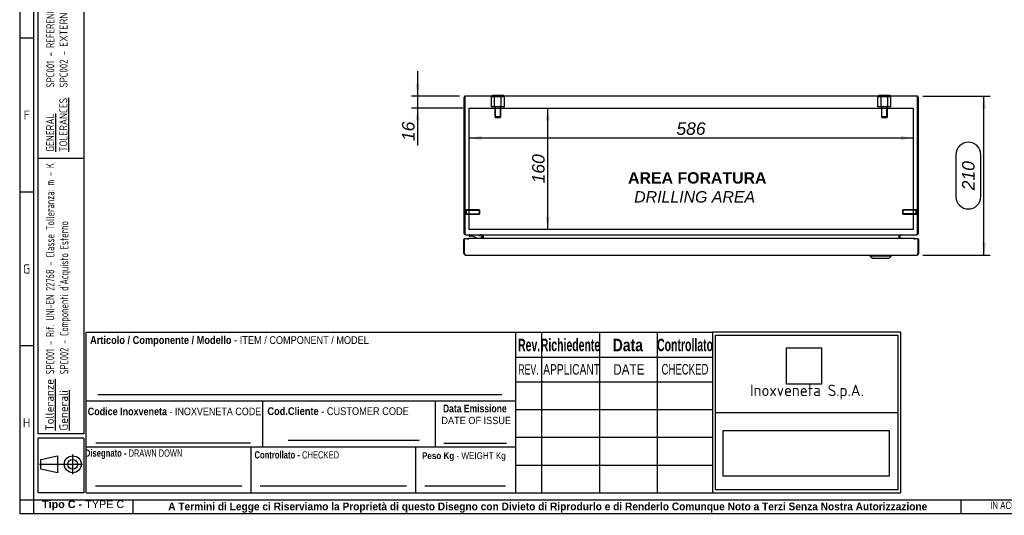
# Model space of a CAD drawing. Extents: x 6 to 412, y 11 to 288.
# Tile 1 of 3: x 6 to 223, y 11 to 120. Entities that reach past the tile are written whole.
import ezdxf
from ezdxf.enums import TextEntityAlignment as Align
from ezdxf.lldxf.tags import DXFTag

# ---------------------------------------------------------------- set-up
doc = ezdxf.new("R2010")
doc.units = 0
doc.layers.get('0').update_dxf_attribs({"linetype": 'CONTINUOUS'})
for name, color, linetype in [('_TRANSLATION', 7, 'CONTINUOUS'), ('AE00417_01', 7, 'CONTINUOUS'), ('C0000000_01', 7, 'CONTINUOUS'), ('C0000000_04', 7, 'CONTINUOUS'), ('C0000000_05', 7, 'CONTINUOUS'), ('C0000001_49', 7, 'CONTINUOUS'), ('C0000001_50', 7, 'CONTINUOUS'), ('DEFAULT', 7, 'CONTINUOUS'), ('SBAVATURE', 7, 'CONTINUOUS'), ('SERRATURA_CENTR', 7, 'CONTINUOUS')]:
    doc.layers.add(name, color=color, linetype=linetype)
doc.styles.add('SEACAD_ARIAL', font='arial.ttf')
doc.styles.add('SEACAD_ARIAL_NARROW', font='ARIALN.TTF', dxfattribs={"width": 0.8})
doc.styles.add('SEACAD_ARIALB', font='arialbd.ttf', dxfattribs={"width": 0.9})
doc.styles.add('SEACAD_ARIALI', font='ariali.ttf')
doc.styles.add('SEACAD_SOLID_EDGE_ANSI', font='seans.ttf', dxfattribs={"width": 0.9})
doc.styles.add('SEACAD_SOLID_EDGE_ANSIB', font='seansbd.ttf', dxfattribs={"width": 0.9})
tags = doc.linetypes.add('CENTER2', pattern=[28.575, 19.05, -3.175, 3.175, -3.175]).pattern_tags.tags
tags[10:11] = [DXFTag(74, 4), DXFTag(75, 0), DXFTag(340, '0'), DXFTag(46, 0.0), DXFTag(50, 0.0), DXFTag(44, 0.0), DXFTag(45, 0.0)]
tags[8:9] = [DXFTag(74, 4), DXFTag(75, 0), DXFTag(340, '0'), DXFTag(46, 0.0), DXFTag(50, 0.0), DXFTag(44, 0.0), DXFTag(45, 0.0)]
tags[6:7] = [DXFTag(74, 4), DXFTag(75, 0), DXFTag(340, '0'), DXFTag(46, 0.0), DXFTag(50, 0.0), DXFTag(44, 0.0), DXFTag(45, 0.0)]
tags[4:5] = [DXFTag(74, 4), DXFTag(75, 0), DXFTag(340, '0'), DXFTag(46, 0.0), DXFTag(50, 0.0), DXFTag(44, 0.0), DXFTag(45, 0.0)]
tags = doc.linetypes.add('HIDDEN2', pattern=[4.7625, 3.175, -1.5875]).pattern_tags.tags
tags[6:7] = [DXFTag(74, 4), DXFTag(75, 0), DXFTag(340, '0'), DXFTag(46, 0.0), DXFTag(50, 0.0), DXFTag(44, 0.0), DXFTag(45, 0.0)]
tags[4:5] = [DXFTag(74, 4), DXFTag(75, 0), DXFTag(340, '0'), DXFTag(46, 0.0), DXFTag(50, 0.0), DXFTag(44, 0.0), DXFTag(45, 0.0)]
doc.dimstyles.new('ISO', dxfattribs={"dimtxt": 2.75, "dimasz": 2.75, "dimexe": 1.375, "dimexo": 1.375, "dimgap": 0.6875, "dimtad": 1, "dimdec": 1, "dimlfac": 6, "dimtxsty": 'SEACAD_ARIAL', "dimsah": 1, "dimcen": 1.375, "dimadec": 1, "dimazin": 3, "dimtfac": 0.7, "dimtdec": 3, "dimtmove": 0, "dimatfit": 3})
picture_1 = doc.add_image_def('image1.jpg', size_in_pixel=(55, 57))
picture_2 = doc.add_image_def('image2.bmp', size_in_pixel=(138, 38))

# ---------------------------------------------------------------- blocks, each defined once
blk = doc.blocks.new('SE2')
at = {"layer": 'AE00417_01', "color": 7, "linetype": 'HIDDEN2'}
for p, q in [((104.28, 77.87), (104.11, 77.87)), ((104.11, 76.62), (104.28, 76.62)), ((104.28, 77.87), (104.28, 76.62)), ((104.44, 77.74), (104.44, 76.74)), ((107.32, 77.74), (104.44, 77.74)), ((104.44, 77.64), (107.42, 77.64)), ((104.44, 76.85), (107.42, 76.85)), ((104.44, 76.74), (107.32, 76.74)), ((107.32, 77.74), (107.32, 76.74)), ((107.44, 77.62), (107.32, 77.74)), ((107.32, 76.74), (107.44, 76.87)), ((107.44, 76.87), (107.44, 77.62)), ((200.5, 77.74), (200.38, 77.62)), ((200.38, 77.62), (200.38, 76.87)), ((200.38, 76.87), (200.5, 76.74)), ((203.38, 77.64), (200.4, 77.64)), ((203.38, 76.85), (200.4, 76.85)), ((200.5, 76.74), (200.5, 77.74)), ((203.38, 77.74), (200.5, 77.74)), ((200.5, 76.74), (203.38, 76.74)), ((203.38, 76.74), (203.38, 77.74)), ((203.54, 76.62), (203.54, 77.87)), ((203.71, 77.87), (203.54, 77.87)), ((203.54, 76.62), (203.71, 76.62))]:
    blk.add_line(p, q, dxfattribs=at)
at = {"layer": 'AE00417_01', "color": 7, "linetype": 'CONTINUOUS'}
for p, q in [((104.11, 77.87), (104.11, 77.87)), ((104.11, 76.62), (104.11, 76.62)), ((203.71, 77.87), (203.71, 77.87)), ((203.71, 76.62), (203.71, 76.62))]:
    blk.add_line(p, q, dxfattribs=at)
at = {"layer": 'AE00417_01', "color": 7, "linetype": 'HIDDEN2'}
for centre, start, end in [((104.36, 77.74), 180, 0), ((104.36, 76.74), 0, 180), ((203.46, 77.74), 180, 0), ((203.46, 76.74), 0, 180)]:
    blk.add_arc(centre, 0.0833, start, end, dxfattribs=at)
at = {"layer": 'C0000000_01', "color": 7, "linetype": 'CONTINUOUS'}
for p, q in [((105.06, 72.08), (105.06, 72.08)), ((105.54, 71.91), (105.23, 71.91)), ((107.31, 72.24), (107.31, 71.91)), ((107.81, 71.41), (107.81, 71.91))]:
    blk.add_line(p, q, dxfattribs=at)
for centre, radius, start, end in [((105.23, 72.08), 0.167, 90, 180), ((105.23, 72.08), 0.167, 180, 270), ((105.54, 70.08), 1.83, 46.6741, 90)]:
    blk.add_arc(centre, radius, start, end, dxfattribs=at)
blk.add_open_spline([(107.81, 71.91), (107.81, 71.96), (107.8, 72), (107.77, 72.08), (107.74, 72.12), (107.7, 72.16), (107.68, 72.18), (107.64, 72.2), (107.62, 72.21), (107.58, 72.23), (107.56, 72.23), (107.52, 72.24), (107.5, 72.24), (107.48, 72.24)], degree=3, knots=[0, 0, 0, 0, 0.25, 0.25, 0.5, 0.5, 0.625, 0.625, 0.75, 0.75, 0.875, 0.875, 1, 1, 1, 1], dxfattribs=at)
at = {"layer": 'C0000000_04', "color": 7, "linetype": 'HIDDEN2'}
for p, q in [((110.69, 102.54), (109.97, 102.54)), ((109.97, 100.38), (109.97, 102.54)), ((112.13, 102.54), (110.69, 102.54)), ((110.69, 100.38), (110.69, 102.54)), ((112.85, 102.54), (112.13, 102.54)), ((112.13, 100.38), (112.13, 102.54)), ((112.85, 100.38), (112.85, 102.54)), ((195.69, 102.54), (194.97, 102.54)), ((194.97, 100.38), (194.97, 102.54)), ((197.13, 102.54), (195.69, 102.54)), ((195.69, 100.38), (195.69, 102.54)), ((197.85, 102.54), (197.13, 102.54)), ((197.13, 100.38), (197.13, 102.54)), ((197.85, 100.38), (197.85, 102.54)), ((110.69, 100.38), (109.97, 100.38)), ((112.13, 100.38), (110.69, 100.38)), ((110.74, 100.38), (110.74, 98.21)), ((110.87, 98.08), (110.87, 100.38)), ((111.95, 98.08), (111.95, 100.38)), ((112.08, 98.21), (112.08, 100.38)), ((112.85, 100.38), (112.13, 100.38)), ((195.69, 100.38), (194.97, 100.38)), ((197.13, 100.38), (195.69, 100.38)), ((195.74, 100.38), (195.74, 98.21)), ((195.87, 98.08), (195.87, 100.38)), ((196.95, 98.08), (196.95, 100.38)), ((197.08, 98.21), (197.08, 100.38)), ((197.85, 100.38), (197.13, 100.38)), ((112.08, 98.21), (110.74, 98.21)), ((110.74, 98.21), (110.91, 98.04)), ((110.91, 98.04), (111.91, 98.04)), ((111.91, 98.04), (112.08, 98.21)), ((197.08, 98.21), (195.74, 98.21)), ((195.74, 98.21), (195.91, 98.04)), ((195.91, 98.04), (196.91, 98.04)), ((196.91, 98.04), (197.08, 98.21))]:
    blk.add_line(p, q, dxfattribs=at)
at = {"layer": 'C0000000_05', "color": 7, "linetype": 'CONTINUOUS'}
for p, q in [((110.16, 102.91), (112.66, 102.91)), ((110.16, 102.91), (110.16, 102.74)), ((112.66, 102.74), (112.66, 102.91)), ((195.16, 102.91), (197.66, 102.91)), ((195.16, 102.91), (195.16, 102.74)), ((197.66, 102.74), (197.66, 102.91))]:
    blk.add_line(p, q, dxfattribs=at)
at = {"layer": 'C0000001_49', "color": 7, "linetype": 'CONTINUOUS'}
for p, q in [((103.91, 102.33), (103.91, 72.66)), ((104.11, 102.68), (104.11, 102.33)), ((104.11, 102.33), (104.11, 102.68)), ((104.11, 102.33), (104.11, 72.66)), ((104.11, 72.66), (104.11, 102.33)), ((203.49, 102.74), (104.33, 102.74)), ((203.71, 102.68), (203.71, 102.33)), ((203.71, 102.33), (203.71, 102.68)), ((203.71, 72.66), (203.71, 102.33)), ((203.71, 102.33), (203.71, 72.66)), ((203.91, 72.66), (203.91, 102.33)), ((104.33, 72.24), (104.33, 72.24)), ((104.33, 72.24), (203.49, 72.24)), ((107.96, 72.03), (107.96, 71.41)), ((108.16, 72.03), (108.16, 72.24)), ((108.16, 72.03), (108.16, 71.41)), ((108.16, 71.41), (108.16, 72.03)), ((199.66, 72.03), (199.66, 72.24)), ((199.66, 71.41), (199.66, 72.03)), ((199.66, 72.03), (199.66, 71.41)), ((199.86, 71.41), (199.86, 72.03)), ((203.49, 72.24), (203.49, 72.24))]:
    blk.add_line(p, q, dxfattribs=at)
at = {"layer": 'C0000001_49', "color": 7, "linetype": 'CENTER2'}
for p, q in [((105.08, 100.08), (202.74, 100.08)), ((105.08, 73.41), (105.08, 100.08)), ((202.74, 100.08), (202.74, 73.41)), ((202.74, 73.41), (105.08, 73.41))]:
    blk.add_line(p, q, dxfattribs=at)
at = {"layer": 'C0000001_49', "color": 7, "linetype": 'CONTINUOUS'}
for centre, radius, start, end in [((104.33, 102.33), 0.417, 121.3323, 180), ((104.33, 102.33), 0.417, 90, 121.3323), ((203.49, 102.33), 0.417, 58.6677, 90), ((203.49, 102.33), 0.417, 0, 58.6677), ((104.33, 72.66), 0.417, 180, 270), ((104.33, 72.66), 0.217, 180, 184.425), ((107.74, 72.03), 0.217, 0, 90), ((107.74, 72.03), 0.417, 0, 31.3323), ((200.08, 72.03), 0.417, 148.6677, 180), ((200.08, 72.03), 0.217, 90, 180), ((203.49, 72.66), 0.417, 270, 0), ((203.49, 72.66), 0.217, 355.575, 0)]:
    blk.add_arc(centre, radius, start, end, dxfattribs=at)
for centre, major_axis, ratio, start_param, end_param in [((104.33, 102.33), (0, -0.417), 0.997824, 3.141593, 3.688444), ((203.49, 102.33), (0, -0.417), 0.997824, 2.594742, 3.141593), ((104.33, 72.66), (0, -0.417), 0.52, 4.712389, 6.283185), ((203.49, 72.66), (0, 0.417), 0.52, 3.141593, 4.712389)]:
    blk.add_ellipse(centre, major_axis=major_axis, ratio=ratio, start_param=start_param, end_param=end_param, dxfattribs=at)
at = {"layer": 'C0000001_50', "color": 7, "linetype": 'CONTINUOUS'}
for p, q in [((103.93, 68.16), (103.93, 71.21)), ((103.99, 71.41), (104.84, 71.41)), ((103.99, 71.41), (103.99, 68.16)), ((104.84, 71.41), (104.84, 71.21)), ((104.84, 71.21), (104.84, 71.41)), ((203.01, 71.41), (104.84, 71.41)), ((104.84, 71.21), (104.84, 71.21)), ((104.84, 71.21), (104.84, 71.21)), ((203.01, 71.41), (203.86, 71.41)), ((203.01, 71.41), (203.01, 71.21)), ((203.01, 71.21), (203.01, 71.41)), ((203.01, 71.21), (203.01, 71.21)), ((203.01, 71.21), (203.01, 71.21)), ((203.86, 68.16), (203.86, 71.41)), ((203.93, 71.21), (203.93, 68.16)), ((103.99, 68.16), (104.16, 68.16)), ((104.13, 67.8), (104.13, 68.16)), ((104.16, 68.16), (104.16, 67.8)), ((104.34, 67.74), (203.51, 67.74)), ((203.69, 68.16), (203.69, 67.8)), ((203.69, 68.16), (203.86, 68.16)), ((203.73, 67.8), (203.73, 68.16))]:
    blk.add_line(p, q, dxfattribs=at)
for centre, radius, start, end in [((104.13, 71.21), 0.2, 132.1095, 180), ((203.73, 71.21), 0.2, 0, 47.8905), ((104.34, 68.16), 0.417, 180, 238.6677), ((104.34, 68.16), 0.217, 180, 212.2042), ((104.34, 68.16), 0.417, 238.6677, 270), ((203.51, 68.16), 0.417, 270, 301.3323), ((203.51, 68.16), 0.217, 327.7958, 0), ((203.51, 68.16), 0.417, 301.3323, 0)]:
    blk.add_arc(centre, radius, start, end, dxfattribs=at)
for centre, start_param, end_param in [((104.34, 68.16), 2.594742, 3.141593), ((203.51, 68.16), 3.141593, 3.688444)]:
    blk.add_ellipse(centre, major_axis=(0, 0.417), ratio=0.846154, start_param=start_param, end_param=end_param, dxfattribs=at)
at = {"layer": 'SERRATURA_CENTR', "color": 7, "linetype": 'CONTINUOUS'}
for p, q in [((193.26, 67.74), (193.26, 67.57)), ((197.93, 67.57), (193.26, 67.57)), ((193.26, 67.57), (193.76, 67.07)), ((197.43, 67.07), (197.93, 67.57)), ((197.93, 67.57), (197.93, 67.74)), ((193.76, 67.07), (197.43, 67.07))]:
    blk.add_line(p, q, dxfattribs=at)
blk = doc.blocks.new('DMBLK37')
at = {"layer": '_TRANSLATION', "linetype": 'CONTINUOUS'}
for points in [[(107.83, 93.07), (107.83, 93.99), (105.08, 93.53)], [(199.99, 93.07), (202.74, 93.53), (199.99, 93.99)]]:
    blk.add_hatch(color=7, dxfattribs=at).paths.add_polyline_path(points)
at = {"layer": '_TRANSLATION', "color": 7, "linetype": 'CONTINUOUS'}
blk.add_line((105.08, 93.53), (202.74, 93.53), dxfattribs=at)
at = {"layer": '_TRANSLATION', "color": 7, "linetype": 'CONTINUOUS', "style": 'SEACAD_ARIALI'}
blk.add_text('586', height=2.75, dxfattribs=at).set_placement((150.67, 96.96), align=Align.TOP_LEFT)
blk = doc.blocks.new('DMBLK38')
at = {"layer": '_TRANSLATION', "linetype": 'CONTINUOUS'}
for points in [[(122.83, 97.33), (122.37, 100.08), (121.91, 97.33)], [(122.83, 76.16), (121.91, 76.16), (122.37, 73.41)]]:
    blk.add_hatch(color=7, dxfattribs=at).paths.add_polyline_path(points)
at = {"layer": '_TRANSLATION', "color": 7, "linetype": 'CONTINUOUS'}
blk.add_line((122.37, 73.41), (122.37, 100.08), dxfattribs=at)
at = {"layer": '_TRANSLATION', "color": 7, "linetype": 'CONTINUOUS', "style": 'SEACAD_ARIALI'}
blk.add_text('160', height=2.75, rotation=90, dxfattribs=at).set_placement((118.93, 83.54), align=Align.TOP_LEFT)
blk = doc.blocks.new('DMBLK50')
at = {"layer": '_TRANSLATION', "linetype": 'CONTINUOUS'}
for points in [[(218.76, 99.99), (218.3, 102.74), (217.85, 99.99)], [(218.76, 70.49), (217.85, 70.49), (218.3, 67.74)]]:
    blk.add_hatch(color=7, dxfattribs=at).paths.add_polyline_path(points)
at = {"layer": '_TRANSLATION', "color": 7, "linetype": 'CONTINUOUS'}
for p, q in [((204.87, 102.74), (219.68, 102.74)), ((218.3, 67.74), (218.3, 102.74)), ((212.12, 89.83), (212.12, 80.66)), ((217.62, 80.66), (217.62, 89.83)), ((204.89, 67.74), (219.68, 67.74))]:
    blk.add_line(p, q, dxfattribs=at)
for centre, start, end in [((214.87, 89.83), 0, 180), ((214.87, 80.66), 180, 0)]:
    blk.add_arc(centre, 2.75, start, end, dxfattribs=at)
at = {"layer": '_TRANSLATION', "color": 7, "linetype": 'CONTINUOUS', "style": 'SEACAD_ARIALI'}
blk.add_text('210', height=2.75, rotation=90, dxfattribs=at).set_placement((213.49, 82.03), align=Align.TOP_LEFT)
blk = doc.blocks.new('DMBLK55')
at = {"layer": '_TRANSLATION', "linetype": 'CONTINUOUS'}
for points in [[(93.3, 105.49), (93.75, 102.74), (94.21, 105.49)], [(93.3, 97.33), (94.21, 97.33), (93.75, 100.08)]]:
    blk.add_hatch(color=7, dxfattribs=at).paths.add_polyline_path(points)
at = {"layer": '_TRANSLATION', "color": 7, "linetype": 'CONTINUOUS'}
for p, q in [((93.75, 108.24), (93.75, 91.89)), ((102.95, 102.74), (92.38, 102.74)), ((103.7, 100.08), (92.38, 100.08))]:
    blk.add_line(p, q, dxfattribs=at)
at = {"layer": '_TRANSLATION', "color": 7, "linetype": 'CONTINUOUS', "style": 'SEACAD_ARIALI'}
blk.add_text('16', height=2.75, rotation=90, dxfattribs=at).set_placement((90.32, 92.85), align=Align.TOP_LEFT)

msp = doc.modelspace()

# ---------------------------------------------------------------- linework, layer by layer
at = {"color": 7, "linetype": 'CONTINUOUS'}
for p, q in [((6.234, 287.588), (6.234, 10.959)), ((9.263, 115.452), (6.234, 115.452)), ((9.263, 81.632), (6.234, 81.632)), ((115.363, 15.502), (115.363, 50.84)), ((9.263, 47.809), (6.234, 47.809)), ((20.873, 35.694), (115.363, 35.694)), ((65.314, 27.113), (94.088, 27.113)), ((99.513, 26.42), (113.323, 26.42)), ((17.907, 19.617), (17.907, 23.942)), ((20.873, 25.598), (115.363, 25.598)), ((57.113, 15.502), (57.113, 25.598)), ((93.363, 15.502), (93.363, 25.598)), ((10.566, 21.779), (20.069, 21.779)), ((22.892, 17.017), (55.1, 17.017)), ((59.132, 17.017), (91.339, 17.017)), ((95.372, 17.017), (113.05, 17.017)), ((31.194, 10.954), (31.194, 13.983)), ((213.272, 10.954), (213.272, 13.983)), ((6.234, 10.959), (412.092, 10.959))]:
    msp.add_line(p, q, dxfattribs=at)
msp.add_lwpolyline([(14.582, 19.926), (10.875, 20.698), (10.875, 22.86), (14.582, 23.633), (14.582, 19.926)], dxfattribs=at)
for radius in [1.854, 1.081]:
    msp.add_circle((17.907, 21.779), radius, dxfattribs=at)
at = {"layer": 'DEFAULT', "color": 7, "linetype": 'CONTINUOUS'}
for p, q in [((9.263, 287.588), (9.263, 10.959)), ((10.273, 28.5), (10.273, 283.045)), ((20.369, 283.045), (20.369, 28.5)), ((20.369, 89), (10.273, 89)), ((20.873, 15.502), (20.873, 50.84)), ((20.873, 50.84), (115.363, 50.84)), ((115.366, 50.84), (158.566, 50.84)), ((120.966, 50.84), (120.966, 15.502)), ((133.766, 50.84), (133.766, 15.502)), ((146.466, 50.84), (146.466, 15.502)), ((199.966, 50.84), (158.564, 50.84)), ((158.566, 50.84), (158.566, 15.502)), ((159.267, 50.176), (199.367, 50.176)), ((159.267, 16.162), (159.267, 50.176)), ((199.367, 50.176), (199.367, 16.162)), ((199.966, 50.84), (199.966, 15.502)), ((115.366, 45.352), (158.566, 45.352)), ((115.366, 39.902), (158.566, 39.902)), ((59.713, 25.598), (59.713, 35.694)), ((97.713, 25.598), (97.713, 35.694)), ((115.366, 33.802), (158.566, 33.802)), ((159.267, 33.171), (199.367, 33.171)), ((20.369, 28.5), (10.273, 28.5)), ((20.369, 27.5), (10.273, 27.5)), ((10.273, 15.5), (10.273, 27.5)), ((20.369, 27.5), (20.369, 15.5)), ((115.366, 27.702), (158.566, 27.702)), ((115.366, 21.602), (158.566, 21.602)), ((20.369, 15.5), (10.273, 15.5)), ((20.873, 15.502), (115.363, 15.502)), ((115.366, 15.502), (158.566, 15.502)), ((158.564, 15.502), (199.966, 15.502)), ((199.367, 16.162), (159.267, 16.162)), ((6.234, 13.988), (412.092, 13.988))]:
    msp.add_line(p, q, dxfattribs=at)
at = {"layer": 'SBAVATURE', "color": 7, "linetype": 'CONTINUOUS'}
for p, q in [((23.432, 37.088), (112.266, 37.088)), ((22.968, 26.474), (56.974, 26.474))]:
    msp.add_line(p, q, dxfattribs=at)

# ---------------------------------------------------------------- block references
at = {"layer": '_TRANSLATION'}
msp.add_blockref('SE2', (0, 0), dxfattribs=at)

# ---------------------------------------------------------------- texts
at = {"attachment_point": 1, "rotation": 90}
for s, insert, char_height, width in [('{\\fSolid Edge ANSI|b0|i0|c0|p34;\\W0.84600x;\\C7;SPC001 - REFERENCE UNI-EN 22768 - TOLERANCE CLASS: m - K}\\P{\\fSolid Edge ANSI|b0|i0|c0|p34;\\W0.84600x;\\C7;SPC002 - }{\\fSolid Edge ANSI|b0|i0|c0|p34;\\W0.94000x;\\C7;EXTERNALLY PURCHASED COMPONENTS}', (12.101, 104.605), 1.75, 56.68133), ('{\\fSolid Edge ANSI|b1|i0|c0|p34;\\L\\C7;Tolleranze}\\P{\\fSolid Edge ANSI|b1|i0|c0|p34;\\L\\C7;Generali}', (11.89, 29.169), 1.85, 10.93945)]:
    msp.add_mtext(s, dxfattribs=dict(at, insert=insert, char_height=char_height, width=width))
for s, insert, char_height, width, style in [('{\\fSolid Edge ANSI|b0|i0|c0|p34;\\L\\C7;GENERAL}\\P{\\fSolid Edge ANSI|b0|i0|c0|p34;\\L\\C7;TOLERANCES}\\P', (12.048, 90.485), 1.75, 12.63203, 'SEACAD_SOLID_EDGE_ANSI'), ("{\\fSolid Edge ANSI|b1|i0|c0|p34;\\W0.82000x;\\C7;SPC001 - Rif. UNI-EN 22768 - Classe Tolleranza: m - K}\\P{\\fSolid Edge ANSI|b1|i0|c0|p34;\\W0.82000x;\\C7;SPC002 - Componenti d'Acquisto Esterno}", (12, 41.571), 1.85, 46.58795, 'SEACAD_SOLID_EDGE_ANSIB')]:
    msp.add_mtext(s, dxfattribs=dict(at, insert=insert, char_height=char_height, width=width, style=style))
for s, insert, char_height, width, attachment_point in [('{\\fSolid Edge ANSI|b0||i0||c0|p34;\\C7;\\H2.019192;\\W1.;F}', (7.783, 97.538), 2.01919, 2.2716, 8), ('{\\fSolid Edge ANSI|b0||i0||c0|p34;\\C7;\\H2.019192;\\W1.;G}', (7.757, 63.716), 2.01919, 2.5871, 8), ('{\\fSolid Edge ANSI|b0||i0||c0|p34;\\C7;\\H2.5;\\W1.;Inoxveneta S.p.A.}', (179.366, 37.657), 2.5, 38.9068, 5), ('{\\fSolid Edge ANSI|b0||i0||c0|p34;\\C7;\\H2.019192;\\W1.;H}', (7.759, 29.895), 2.01919, 2.7133, 8), ('{\\fArial Narrow|b0||i0||c0|p34;\\C7;\\H1.6;\\W0.94;IN ACCORDANCE WITH THE LAW, WE RESERVE THE OWNERSHIP OF THIS DESIGN WITH THE PROHIBITION OF REPRODUCING IT AND MAKING IT KNOWN TO THIRD PARTIES WITHOUT OUR AUTHORIZATION}', (219.688, 11.652), 1.6, 181.99571, 7), ('{\\fArial|b1||i0||c0|p34;\\C7;\\H1.7;\\W1.;Tipo C - }{\\fArial|b0||i0||c0|p34;\\C7;\\H1.7;\\W1.;TYPE C}', (20.186, 11.634), 1.7, 18.15868, 8), ('{\\fArial|b1||i0||c0|p34;\\C7;\\H1.7;\\W0.94;A Termini di Legge ci Riserviamo la Proprietà di questo Disegno con Divieto di Riprodurlo e di Renderlo Comunque Noto a Terzi Senza Nostra Autorizzazione}', (122.366, 11.137), 1.7, 175.01141, 8)]:
    msp.add_mtext(s, dxfattribs=dict(insert=insert, char_height=char_height, width=width, attachment_point=attachment_point))
for s, insert, char_height, width, attachment_point, style in [('{\\fArial|b1||i0||c0|p34;\\C7;\\H1.7163132;\\W0.846;Articolo / Componente / Modello}{\\fArial|b0||i0||c0|p34;\\C7;\\H1.7163132;\\W0.846; - ITEM}{\\fArial|b0||i0||c0|p34;\\C7;\\H1.7;\\W0.846; / COMPONENT / MODEL}', (21.72, 47.719), 1.716313, 61.3875, 7, 'SEACAD_ARIAL'), ('{\\fArial|b1||i0||c0|p34;\\C7;\\H2.75;\\W0.6;Rev.}', (118.275, 46.597), 2.75, 4.50348, 8, 'SEACAD_ARIALB'), ('{\\fArial|b1||i0||c0|p34;\\C7;\\H2.75;\\W0.6;Richiedente}', (127.374, 46.608), 2.75, 12.23036, 8, 'SEACAD_ARIALB'), ('{\\fArial|b1||i0||c0|p34;\\C7;\\H2.75;\\W0.8;Data}', (139.989, 46.585), 2.75, 6.78265, 8, 'SEACAD_ARIALB'), ('{\\fArial|b1||i0||c0|p34;\\C7;\\H2.75;\\W0.6;Controllato}', (152.564, 46.608), 2.75, 11.31616, 8, 'SEACAD_ARIALB'), ('{\\fArial|b0||i0||c0|p34;\\C7;\\H2.3;\\W0.6;REV.}', (118.125, 41.484), 2.3, 5.04266, 8, 'SEACAD_ARIAL'), ('{\\fArial|b0||i0||c0|p34;\\C7;\\H2.3;\\W0.7;APPLICANT}', (121.375, 41.459), 2.3, 12.12989, 7, 'SEACAD_ARIAL'), ('{\\fArial|b0||i0||c0|p34;\\C7;\\H2.3;\\W0.8;DATE}', (140.209, 41.484), 2.3, 7.08597, 8, 'SEACAD_ARIAL'), ('{\\fArial Narrow|b0||i0||c0|p34;\\C7;\\H2.3;\\W0.8;CHECKED}', (152.548, 41.483), 2.3, 10.75184, 8, 'SEACAD_ARIAL_NARROW'), ('{\\fArial|b1||i0||c0|p34;\\C7;\\H1.7;\\W0.792;Data Emissione}', (99.324, 33.173), 1.7, 14.35739, 7, 'SEACAD_ARIALB'), ('{\\fArial|b1||i0||c0|p34;\\C7;\\H1.67;\\W0.846;Codice Inoxveneta}{\\fArial|b0||i0||c0|p34;\\C7;\\H1.67;\\W0.846; - INOXVENETA CODE}', (21.196, 32.543), 1.67, 38.23236, 7, 'SEACAD_ARIAL'), ('{\\fArial|b1||i0||c0|p34;\\C7;\\H1.7163132;\\W0.846;Cod.Cliente}{\\fArial|b0||i0||c0|p34;\\C7;\\H1.7163132;\\W0.846; - CUSTOMER CODE}', (60.714, 32.572), 1.716313, 31.52647, 7, 'SEACAD_ARIAL'), ('{\\fArial|b0||i0||c0|p34;\\C7;\\H1.6;\\W0.9;DATE OF ISSUE}', (98.978, 30.59), 1.6, 15.11655, 7, 'SEACAD_ARIAL'), ('{\\fArial|b1||i0||c0|p34;\\C7;\\H1.6;\\W0.752;Disegnato - }{\\fArial Narrow|b0||i0||c0|p34;\\C7;\\H1.5875;\\W0.752;\\T1.;DRAWN DOWN}', (31.284, 22.95), 1.6, 19.88117, 8, 'SEACAD_ARIAL_NARROW'), ('{\\fArial|b1||i0||c0|p34;\\C7;\\H1.6;\\W0.752;Controllato - }{\\fArial|b0||i0||c0|p34;\\C7;\\H1.5875;\\W0.752;\\T1.;CHECKED}{\\fArial|b1||i0||c0|p34;\\C7;\\H1.6;\\W0.752; }', (67.172, 23.026), 1.6, 18.83287, 8, 'SEACAD_ARIALB'), ('{\\fArial|b1||i0||c0|p34;\\C7;\\H1.5;\\W0.846;Peso Kg}{\\fArial|b0||i0||c0|p34;\\C7;\\H1.5;\\W0.846; - WEIGHT Kg}', (94.712, 22.459), 1.5, 18.73278, 7, 'SEACAD_ARIAL')]:
    msp.add_mtext(s, dxfattribs=dict(insert=insert, char_height=char_height, width=width, attachment_point=attachment_point, style=style))
at = {"layer": '_TRANSLATION', "insert": (154.672, 82.647), "char_height": 3, "width": 34.96354, "attachment_point": 5}
msp.add_mtext('{\\fArial|b0||i0||c0|p34;\\C7;\\H3.;\\W1.; }{\\fArial|b1||i0||c0|p34;\\C7;\\H2.5;\\W1.;AREA FORATURA \\P}{\\fArial|b0||i1||c0|p34;\\C7;\\H2.5;\\W1.;DRILLING AREA}', dxfattribs=at)

# ---------------------------------------------------------------- dimensions: what is measured, and where the dimension line sits
at = {"layer": '_TRANSLATION', "color": 7, "linetype": 'CONTINUOUS'}
for base, p1, p2, angle, picture, middle, dimtype in [((93.754, 100.078), (104.325, 102.745), (105.075, 100.078), 90, 'DMBLK55', (93.754, 98.152), 160), ((218.304, 67.742), (203.511, 67.742), (203.492, 102.745), 90.0309, 'DMBLK50', (218.304, 85.243), 161), ((105.075, 93.527), (105.075, 100.078), (202.742, 100.078), 0, 'DMBLK37', (153.908, 93.527), 161), ((122.37, 73.412), (105.075, 73.412), (105.075, 100.078), 90, 'DMBLK38', (122.37, 86.745), 161)]:
    dim = msp.add_linear_dim(base=base, p1=p1, p2=p2, angle=angle, text='\\A1;<>', dimstyle='ISO', dxfattribs=at)
    dim.commit()
    dim.dimension.update_dxf_attribs({"geometry": picture, "text_midpoint": middle, "dimtype": dimtype})

# ---------------------------------------------------------------- pictures from other files: only their frames are drawn
image = msp.add_image(picture_1, insert=(174.862, 39.378), size_in_units=(7.719, 8), rotation=0)
image.dxf.flags = 7
image = msp.add_image(picture_2, insert=(160.965, 19.172), size_in_units=(36.512, 10.054))
image.dxf.flags = 7

doc.saveas('drawing.dxf')
